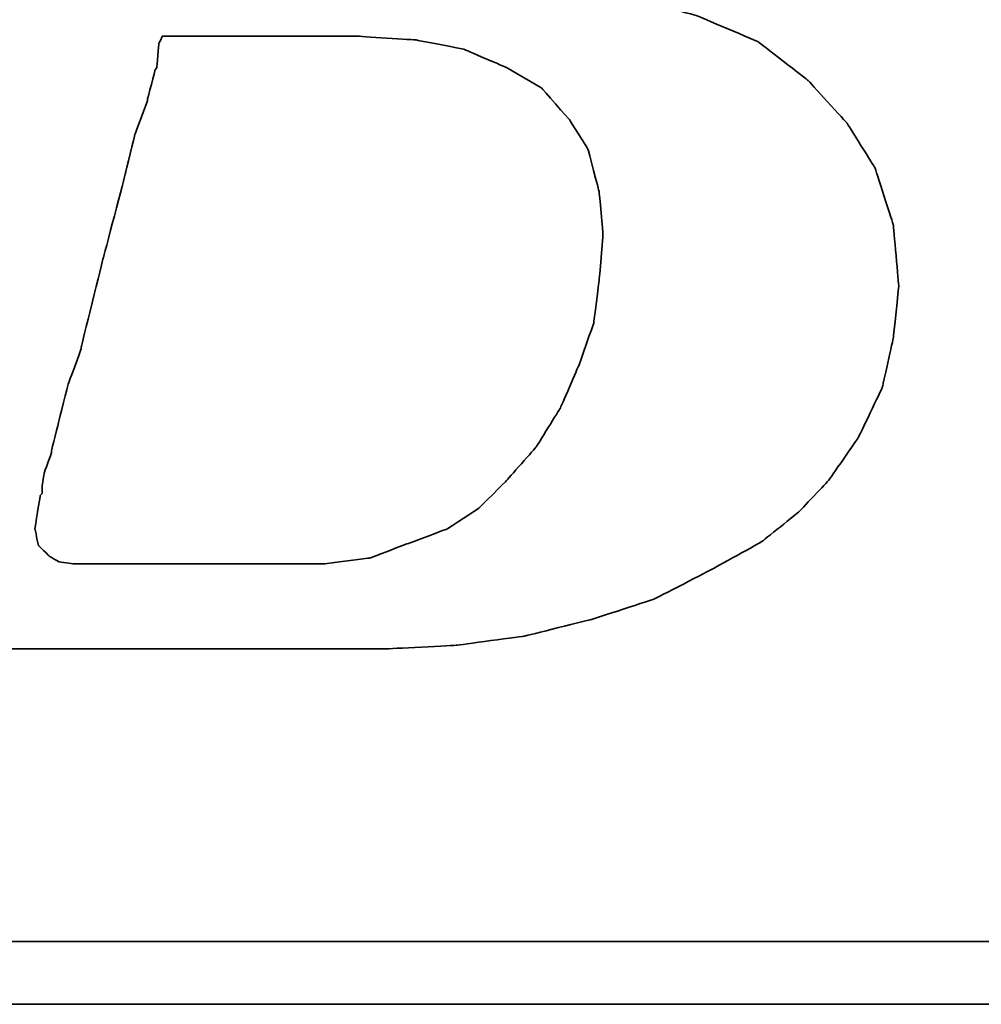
# Model space of a CAD drawing. Header units: millimetres. Extents: x 321 to 573, y 335 to 412.
# Tile 29 of 55: x 505.86 to 507.7, y 358.68 to 360.57. Entities that reach past the tile are written whole.
import ezdxf

# ---------------------------------------------------------------- set-up
doc = ezdxf.new("R2010")
doc.units = ezdxf.units.MM
doc.header["$LTSCALE"] = 0.1
doc.layers.add('DIM', color=4, linetype='CONTINUOUS')
doc.layers.add('layer 1', color=7, linetype='CONTINUOUS')

# ---------------------------------------------------------------- blocks, each defined once
blk = doc.blocks.new('TBI MOTION logo(完整正式版)')
at = {"layer": 'layer 1', "color": 22, "lineweight": 35}
for points, knots in [([(-64.65375, -6.86375), (-64.65375, -6.86375), (-64.84375, -7.29625), (-64.84375, -7.29625), (-64.84375, -7.29625), (-64.84375, -7.29625), (-64.86875, -7.34375), (-64.86875, -7.34375), (-64.86875, -7.34375), (-64.86875, -7.34375), (-64.86875, -7.36875), (-64.86875, -7.36875), (-64.86875, -7.36875), (-64.86875, -7.36875), (-65.15375, -7.65375), (-65.15375, -7.65375), (-65.15375, -7.65375), (-65.15375, -7.65375), (-65.17875, -7.65375), (-65.17875, -7.65375), (-65.17875, -7.65375), (-65.17875, -7.65375), (-65.20375, -7.67875), (-65.20375, -7.67875), (-65.20375, -7.67875), (-65.20375, -7.67875), (-65.58875, -7.87125), (-65.58875, -7.87125), (-65.58875, -7.87125), (-65.58875, -7.87125), (-65.63375, -7.87125), (-65.63375, -7.87125), (-65.63375, -7.87125), (-65.63375, -7.87125), (-65.65875, -7.89375), (-65.65875, -7.89375), (-65.65875, -7.89375), (-65.65875, -7.89375), (-66.09375, -7.94375), (-66.09375, -7.94375), (-66.09375, -7.94375), (-66.09375, -7.94375), (-66.11375, -7.94375), (-66.11375, -7.94375), (-66.11375, -7.94375), (-66.11375, -7.94375), (-66.16375, -7.94375), (-66.16375, -7.94375), (-66.16375, -7.94375), (-66.16375, -7.94375), (-66.30875, -7.94375), (-66.30875, -7.94375), (-66.30875, -7.94375), (-66.30875, -7.94375), (-66.69375, -7.94375), (-66.69375, -7.94375), (-66.69375, -7.94375), (-66.69375, -7.94375), (-67.07375, -7.94375), (-67.07375, -7.94375), (-67.07375, -7.94375), (-67.07375, -7.94375), (-67.12375, -7.94375), (-67.12375, -7.94375), (-67.12375, -7.94375), (-67.12375, -7.94375), (-67.12375, -7.96625), (-67.12375, -7.96625), (-67.12375, -7.96625), (-67.12375, -7.96625), (-67.14875, -7.99125), (-67.14875, -7.99125), (-67.14875, -7.99125), (-67.14875, -7.99125), (-67.24375, -8.34875), (-67.24375, -8.34875), (-67.24375, -8.34875), (-67.24375, -8.34875), (-67.31375, -8.68625), (-67.31375, -8.68625), (-67.31375, -8.68625), (-67.31375, -8.68625), (-67.26875, -8.68625), (-67.26875, -8.68625), (-67.26875, -8.68625), (-67.26875, -8.68625), (-67.07375, -8.68625), (-67.07375, -8.68625), (-67.07375, -8.68625), (-67.07375, -8.68625), (-66.54875, -8.68625), (-66.54875, -8.68625), (-66.54875, -8.68625), (-66.54875, -8.68625), (-65.82625, -8.68625), (-65.82625, -8.68625), (-65.82625, -8.68625), (-65.82625, -8.68625), (-65.01375, -8.68625), (-65.01375, -8.68625), (-65.01375, -8.68625), (-65.01375, -8.68625), (-64.05375, -8.68625), (-64.05375, -8.68625), (-64.05375, -8.68625), (-64.05375, -8.68625), (-62.08375, -8.68625), (-62.08375, -8.68625), (-62.08375, -8.68625), (-62.08375, -8.68625), (-60.06875, -8.68625), (-60.06875, -8.68625), (-60.06875, -8.68625), (-60.06875, -8.68625), (-59.10875, -8.68625), (-59.10875, -8.68625), (-59.10875, -8.68625), (-59.10875, -8.68625), (-58.29375, -8.68625), (-58.29375, -8.68625), (-58.29375, -8.68625), (-58.29375, -8.68625), (-57.57375, -8.68625), (-57.57375, -8.68625), (-57.57375, -8.68625), (-57.57375, -8.68625), (-57.04875, -8.68625), (-57.04875, -8.68625), (-57.04875, -8.68625), (-57.04875, -8.68625), (-56.85375, -8.68625), (-56.85375, -8.68625), (-56.85375, -8.68625), (-56.85375, -8.68625), (-56.70875, -8.68625), (-56.70875, -8.68625), (-56.70875, -8.68625), (-56.70875, -8.68625), (-56.61375, -8.68625), (-56.61375, -8.68625), (-56.61375, -8.68625), (-56.61375, -8.68625), (-56.56875, -8.68625), (-56.56875, -8.68625), (-56.56875, -8.68625), (-56.56875, -8.68625), (-55.65375, -8.63875), (-55.65375, -8.63875), (-55.65375, -8.63875), (-55.65375, -8.63875), (-54.76875, -8.51875), (-54.76875, -8.51875), (-54.76875, -8.51875), (-54.76875, -8.51875), (-53.90375, -8.30375), (-53.90375, -8.30375), (-53.90375, -8.30375), (-53.90375, -8.30375), (-53.08875, -8.03875), (-53.08875, -8.03875), (-53.08875, -8.03875), (-53.08875, -8.03875), (-52.34375, -7.65375), (-52.34375, -7.65375), (-52.34375, -7.65375), (-52.34375, -7.65375), (-51.69875, -7.29625), (-51.69875, -7.29625), (-51.69875, -7.29625), (-51.69875, -7.29625), (-51.21875, -6.91125), (-51.21875, -6.91125), (-51.21875, -6.91125), (-51.21875, -6.91125), (-50.83375, -6.50375), (-50.83375, -6.50375), (-50.83375, -6.50375), (-50.83375, -6.50375), (-50.44875, -5.94875), (-50.44875, -5.94875), (-50.44875, -5.94875), (-50.44875, -5.94875), (-50.13875, -5.30375), (-50.13875, -5.30375), (-50.13875, -5.30375), (-50.13875, -5.30375), (-49.99375, -4.65375), (-49.99375, -4.65375), (-49.99375, -4.65375), (-49.99375, -4.65375), (-49.92375, -3.98375), (-49.92375, -3.98375), (-49.92375, -3.98375), (-49.92375, -3.98375), (-49.99375, -3.19374), (-49.99375, -3.19374), (-49.99375, -3.19374), (-49.99375, -3.19374), (-50.23374, -2.44874), (-50.23374, -2.44874), (-50.23374, -2.44874), (-50.23374, -2.44874), (-50.59375, -1.87374), (-50.59375, -1.87374), (-50.59375, -1.87374), (-50.59375, -1.87374), (-51.09875, -1.31874), (-51.09875, -1.31874), (-51.09875, -1.31874), (-51.09875, -1.31874), (-51.74375, -0.81875), (-51.74375, -0.81875), (-51.74375, -0.81875), (-51.74375, -0.81875), (-52.53875, -0.48125), (-52.53875, -0.48125), (-52.53875, -0.48125), (-52.53875, -0.48125), (-53.47375, -0.21875), (-53.47375, -0.21875), (-53.47375, -0.21875), (-53.47375, -0.21875), (-54.52875, -0.04874), (-54.52875, -0.04874), (-54.52875, -0.04874), (-54.52875, -0.04874), (-55.65375, 0.12125), (-55.65375, 0.12125), (-55.65375, 0.12125), (-55.65375, 0.12125), (-54.50375, 0.28624), (-54.50375, 0.28624), (-54.50375, 0.28624), (-54.50375, 0.28624), (-53.83375, 0.38124), (-53.83375, 0.38124), (-53.83375, 0.38124), (-53.83375, 0.38124), (-53.18375, 0.50125), (-53.18375, 0.50125), (-53.18375, 0.50125), (-53.18375, 0.50125), (-52.55875, 0.66874), (-52.55875, 0.66874), (-52.55875, 0.66874), (-52.55875, 0.66874), (-52.03375, 0.86124), (-52.03375, 0.86124), (-52.03375, 0.86124), (-52.03375, 0.86124), (-51.50374, 1.03124), (-51.50374, 1.03124), (-51.50374, 1.03124), (-51.50374, 1.03124), (-51.09875, 1.27125), (-51.09875, 1.27125), (-51.09875, 1.27125), (-51.09875, 1.27125), (-50.71375, 1.48624), (-50.71375, 1.48624), (-50.71375, 1.48624), (-50.71375, 1.48624), (-50.37625, 1.77625), (-50.37625, 1.77625), (-50.37625, 1.77625), (-50.37625, 1.77625), (-49.82375, 2.37625), (-49.82375, 2.37625), (-49.82375, 2.37625), (-49.82375, 2.37625), (-49.41875, 2.99625), (-49.41875, 2.99625), (-49.41875, 2.99625), (-49.41875, 2.99625), (-49.22375, 3.76625), (-49.22375, 3.76625), (-49.22375, 3.76625), (-49.22375, 3.76625), (-49.15375, 4.50874), (-49.15375, 4.50874), (-49.15375, 4.50874), (-49.15375, 4.50874), (-49.20375, 5.25125), (-49.20375, 5.25125), (-49.20375, 5.25125), (-49.20375, 5.25125), (-49.41875, 5.92625), (-49.41875, 5.92625), (-49.41875, 5.92625), (-49.41875, 5.92625), (-49.77875, 6.47625), (-49.77875, 6.47625), (-49.77875, 6.47625), (-49.77875, 6.47625), (-50.33125, 7.02624), (-50.33125, 7.02624), (-50.33125, 7.02624), (-50.33125, 7.02624), (-51.00125, 7.43625), (-51.00125, 7.43625), (-51.00125, 7.43625), (-51.00125, 7.43625), (-51.79375, 7.72625), (-51.79375, 7.72625), (-51.79375, 7.72625), (-51.79375, 7.72625), (-52.72875, 7.89124), (-52.72875, 7.89124), (-52.72875, 7.89124), (-52.72875, 7.89124), (-53.83375, 7.98625), (-53.83375, 7.98625), (-53.83375, 7.98625), (-53.83375, 7.98625), (-53.92875, 7.98625), (-53.92875, 7.98625), (-53.92875, 7.98625), (-53.92875, 7.98625), (-54.26375, 7.98625), (-54.26375, 7.98625), (-54.26375, 7.98625), (-54.26375, 7.98625), (-54.74375, 7.98625), (-54.74375, 7.98625), (-54.74375, 7.98625), (-54.74375, 7.98625), (-55.36875, 7.98625), (-55.36875, 7.98625), (-55.36875, 7.98625), (-55.36875, 7.98625), (-56.13375, 7.98625), (-56.13375, 7.98625), (-56.13375, 7.98625), (-56.13375, 7.98625), (-56.94875, 7.98625), (-56.94875, 7.98625), (-56.94875, 7.98625), (-56.94875, 7.98625), (-58.77625, 7.98625), (-58.77625, 7.98625), (-58.77625, 7.98625), (-58.77625, 7.98625), (-60.59875, 7.98625), (-60.59875, 7.98625), (-60.59875, 7.98625), (-60.59875, 7.98625), (-61.41375, 7.98625), (-61.41375, 7.98625), (-61.41375, 7.98625), (-61.41375, 7.98625), (-62.17875, 7.98625), (-62.17875, 7.98625), (-62.17875, 7.98625), (-62.17875, 7.98625), (-62.80375, 7.98625), (-62.80375, 7.98625), (-62.80375, 7.98625), (-62.80375, 7.98625), (-63.30625, 7.98625), (-63.30625, 7.98625), (-63.30625, 7.98625), (-63.30625, 7.98625), (-63.57375, 7.98625), (-63.57375, 7.98625), (-63.57375, 7.98625), (-63.57375, 7.98625), (-63.57375, 7.96375), (-63.57375, 7.96375), (-63.57375, 7.96375), (-63.57375, 7.96375), (-63.59875, 7.94125), (-63.59875, 7.94125), (-63.59875, 7.94125), (-63.59875, 7.94125), (-63.69375, 7.55625), (-63.69375, 7.55625), (-63.69375, 7.55625), (-63.69375, 7.55625), (-63.76375, 7.24624), (-63.76375, 7.24624), (-63.76375, 7.24624), (-63.76375, 7.24624), (-63.23875, 7.24624), (-63.23875, 7.24624), (-63.23875, 7.24624), (-63.23875, 7.24624), (-62.75875, 7.24624), (-62.75875, 7.24624), (-62.75875, 7.24624), (-62.75875, 7.24624), (-62.61125, 7.24624), (-62.61125, 7.24624), (-62.61125, 7.24624), (-62.61125, 7.24624), (-62.56625, 7.24624), (-62.56625, 7.24624), (-62.56625, 7.24624), (-62.56625, 7.24624), (-62.22875, 7.24624), (-62.22875, 7.24624), (-62.22875, 7.24624), (-62.22875, 7.24624), (-62.20375, 7.24624), (-62.20375, 7.24624), (-62.20375, 7.24624), (-62.20375, 7.24624), (-62.17875, 7.21875), (-62.17875, 7.21875), (-62.17875, 7.21875), (-62.17875, 7.21875), (-61.96375, 7.17125), (-61.96375, 7.17125), (-61.96375, 7.17125), (-61.96375, 7.17125), (-61.72375, 7.12624), (-61.72375, 7.12624), (-61.72375, 7.12624), (-61.72375, 7.12624), (-61.70375, 7.12624), (-61.70375, 7.12624), (-61.70375, 7.12624), (-61.70375, 7.12624), (-61.55875, 7.07624), (-61.55875, 7.07624), (-61.55875, 7.07624), (-61.55875, 7.07624), (-61.50875, 7.07624), (-61.50875, 7.07624), (-61.50875, 7.07624), (-61.50875, 7.07624), (-61.48375, 7.02624), (-61.48375, 7.02624), (-61.48375, 7.02624), (-61.48375, 7.02624), (-61.31875, 6.83375), (-61.31875, 6.83375), (-61.31875, 6.83375), (-61.31875, 6.83375), (-61.29375, 6.81125), (-61.29375, 6.81125), (-61.29375, 6.81125), (-61.29375, 6.81125), (-61.29375, 6.78625), (-61.29375, 6.78625), (-61.29375, 6.78625), (-61.29375, 6.78625), (-61.19875, 6.50124), (-61.19875, 6.50124), (-61.19875, 6.50124), (-61.19875, 6.50124), (-61.17375, 6.45124), (-61.17375, 6.45124), (-61.17375, 6.45124), (-61.17375, 6.45124), (-61.19875, 6.40625), (-61.19875, 6.40625), (-61.19875, 6.40625), (-61.19875, 6.40625), (-61.26875, 5.99624), (-61.26875, 5.99624), (-61.26875, 5.99624), (-61.26875, 5.99624), (-61.26875, 5.85125), (-61.26875, 5.85125), (-61.26875, 5.85125), (-61.26875, 5.85125), (-61.26875, 5.82625), (-61.26875, 5.82625), (-61.26875, 5.82625), (-61.26875, 5.82625), (-61.29375, 5.80625), (-61.29375, 5.80625), (-61.29375, 5.80625), (-61.29375, 5.80625), (-61.34125, 5.66125), (-61.34125, 5.66125), (-61.34125, 5.66125), (-61.34125, 5.66125), (-61.41375, 5.44625), (-61.41375, 5.44625), (-61.41375, 5.44625), (-61.41375, 5.44625), (-61.48375, 5.15625), (-61.48375, 5.15625), (-61.48375, 5.15625), (-61.48375, 5.15625), (-61.58375, 4.82124), (-61.58375, 4.82124), (-61.58375, 4.82124), (-61.58375, 4.82124), (-61.79875, 4.00375), (-61.79875, 4.00375), (-61.79875, 4.00375), (-61.79875, 4.00375), (-62.05875, 2.99625), (-62.05875, 2.99625), (-62.05875, 2.99625), (-62.05875, 2.99625), (-62.34875, 1.91625), (-62.34875, 1.91625), (-62.34875, 1.91625), (-62.34875, 1.91625), (-62.97375, -0.41124), (-62.97375, -0.41124), (-62.97375, -0.41124), (-62.97375, -0.41124), (-63.59875, -2.75875), (-63.59875, -2.75875), (-63.59875, -2.75875), (-63.59875, -2.75875), (-63.88375, -3.86374), (-63.88375, -3.86374), (-63.88375, -3.86374), (-63.88375, -3.86374), (-64.14875, -4.82374), (-64.14875, -4.82374), (-64.14875, -4.82374), (-64.14875, -4.82374), (-64.36375, -5.64125), (-64.36375, -5.64125), (-64.36375, -5.64125), (-64.36375, -5.64125), (-64.43625, -5.97625), (-64.43625, -5.97625), (-64.43625, -5.97625), (-64.43625, -5.97625), (-64.50875, -6.28625), (-64.50875, -6.28625), (-64.50875, -6.28625), (-64.50875, -6.28625), (-64.50875, -6.30875), (-64.50875, -6.30875), (-64.50875, -6.30875), (-64.50875, -6.30875), (-64.57875, -6.50375), (-64.57875, -6.50375), (-64.57875, -6.50375), (-64.57875, -6.50375), (-64.62875, -6.69625), (-64.62875, -6.69625), (-64.62875, -6.69625), (-64.62875, -6.69625), (-64.62875, -6.76875), (-64.62875, -6.76875), (-64.62875, -6.76875), (-64.62875, -6.76875), (-64.62875, -6.81375), (-64.62875, -6.81375), (-64.62875, -6.81375), (-64.62875, -6.81375), (-64.62875, -6.83875), (-64.62875, -6.83875), (-64.62875, -6.83875), (-64.62875, -6.83875), (-64.65375, -6.86375), (-64.65375, -6.86375)], [0, 0, 0, 0, 0.00719424, 0.00719424, 0.00719424, 0.00719425, 0.01438849, 0.01438849, 0.01438849, 0.0143885, 0.02158273, 0.02158273, 0.02158273, 0.02158274, 0.02877698, 0.02877698, 0.02877698, 0.02877699, 0.03597122, 0.03597122, 0.03597122, 0.03597123, 0.04316547, 0.04316547, 0.04316547, 0.04316548, 0.05035971, 0.05035971, 0.05035971, 0.05035972, 0.05755396, 0.05755396, 0.05755396, 0.05755397, 0.0647482, 0.0647482, 0.0647482, 0.06474821, 0.07194245, 0.07194245, 0.07194245, 0.07194246, 0.07913669, 0.07913669, 0.07913669, 0.0791367, 0.08633094, 0.08633094, 0.08633094, 0.08633095, 0.09352518, 0.09352518, 0.09352518, 0.09352519, 0.10071942, 0.10071942, 0.10071942, 0.10071943, 0.10791367, 0.10791367, 0.10791367, 0.10791368, 0.11510791, 0.11510791, 0.11510791, 0.11510792, 0.12230216, 0.12230216, 0.12230216, 0.12230217, 0.1294964, 0.1294964, 0.1294964, 0.12949641, 0.13669065, 0.13669065, 0.13669065, 0.13669066, 0.14388489, 0.14388489, 0.14388489, 0.1438849, 0.15107914, 0.15107914, 0.15107914, 0.15107915, 0.15827338, 0.15827338, 0.15827338, 0.15827339, 0.16546763, 0.16546763, 0.16546763, 0.16546764, 0.17266187, 0.17266187, 0.17266187, 0.17266188, 0.17985612, 0.17985612, 0.17985612, 0.17985613, 0.18705036, 0.18705036, 0.18705036, 0.18705037, 0.1942446, 0.1942446, 0.1942446, 0.19424461, 0.20143885, 0.20143885, 0.20143885, 0.20143886, 0.20863309, 0.20863309, 0.20863309, 0.2086331, 0.21582734, 0.21582734, 0.21582734, 0.21582735, 0.22302158, 0.22302158, 0.22302158, 0.22302159, 0.23021583, 0.23021583, 0.23021583, 0.23021584, 0.23741007, 0.23741007, 0.23741007, 0.23741008, 0.24460432, 0.24460432, 0.24460432, 0.24460433, 0.25179856, 0.25179856, 0.25179856, 0.25179857, 0.25899281, 0.25899281, 0.25899281, 0.25899282, 0.26618705, 0.26618705, 0.26618705, 0.26618706, 0.27338129, 0.27338129, 0.27338129, 0.2733813, 0.28057554, 0.28057554, 0.28057554, 0.28057555, 0.28776978, 0.28776978, 0.28776978, 0.28776979, 0.29496403, 0.29496403, 0.29496403, 0.29496404, 0.30215827, 0.30215827, 0.30215827, 0.30215828, 0.30935252, 0.30935252, 0.30935252, 0.30935253, 0.31654676, 0.31654676, 0.31654676, 0.31654677, 0.32374101, 0.32374101, 0.32374101, 0.32374102, 0.33093525, 0.33093525, 0.33093525, 0.33093526, 0.3381295, 0.3381295, 0.3381295, 0.33812951, 0.34532374, 0.34532374, 0.34532374, 0.34532375, 0.35251799, 0.35251799, 0.35251799, 0.352518, 0.35971223, 0.35971223, 0.35971223, 0.35971224, 0.36690647, 0.36690647, 0.36690647, 0.36690648, 0.37410072, 0.37410072, 0.37410072, 0.37410073, 0.38129496, 0.38129496, 0.38129496, 0.38129497, 0.38848921, 0.38848921, 0.38848921, 0.38848922, 0.39568345, 0.39568345, 0.39568345, 0.39568346, 0.4028777, 0.4028777, 0.4028777, 0.40287771, 0.41007194, 0.41007194, 0.41007194, 0.41007195, 0.41726619, 0.41726619, 0.41726619, 0.4172662, 0.42446043, 0.42446043, 0.42446043, 0.42446044, 0.43165468, 0.43165468, 0.43165468, 0.43165469, 0.43884892, 0.43884892, 0.43884892, 0.43884893, 0.44604317, 0.44604317, 0.44604317, 0.44604318, 0.45323741, 0.45323741, 0.45323741, 0.45323742, 0.46043165, 0.46043165, 0.46043165, 0.46043166, 0.4676259, 0.4676259, 0.4676259, 0.46762591, 0.47482014, 0.47482014, 0.47482014, 0.47482015, 0.48201439, 0.48201439, 0.48201439, 0.4820144, 0.48920863, 0.48920863, 0.48920863, 0.48920864, 0.49640288, 0.49640288, 0.49640288, 0.49640289, 0.50359712, 0.50359712, 0.50359712, 0.50359713, 0.51079137, 0.51079137, 0.51079137, 0.51079138, 0.51798561, 0.51798561, 0.51798561, 0.51798562, 0.52517986, 0.52517986, 0.52517986, 0.52517987, 0.5323741, 0.5323741, 0.5323741, 0.53237411, 0.53956835, 0.53956835, 0.53956835, 0.53956836, 0.54676259, 0.54676259, 0.54676259, 0.5467626, 0.55395683, 0.55395683, 0.55395683, 0.55395684, 0.56115108, 0.56115108, 0.56115108, 0.56115109, 0.56834532, 0.56834532, 0.56834532, 0.56834533, 0.57553957, 0.57553957, 0.57553957, 0.57553958, 0.58273381, 0.58273381, 0.58273381, 0.58273382, 0.58992806, 0.58992806, 0.58992806, 0.58992807, 0.5971223, 0.5971223, 0.5971223, 0.59712231, 0.60431655, 0.60431655, 0.60431655, 0.60431656, 0.61151079, 0.61151079, 0.61151079, 0.6115108, 0.61870504, 0.61870504, 0.61870504, 0.61870505, 0.62589928, 0.62589928, 0.62589928, 0.62589929, 0.63309353, 0.63309353, 0.63309353, 0.63309354, 0.64028777, 0.64028777, 0.64028777, 0.64028778, 0.64748201, 0.64748201, 0.64748201, 0.64748202, 0.65467626, 0.65467626, 0.65467626, 0.65467627, 0.6618705, 0.6618705, 0.6618705, 0.66187051, 0.66906475, 0.66906475, 0.66906475, 0.66906476, 0.67625899, 0.67625899, 0.67625899, 0.676259, 0.68345324, 0.68345324, 0.68345324, 0.68345325, 0.69064748, 0.69064748, 0.69064748, 0.69064749, 0.69784173, 0.69784173, 0.69784173, 0.69784174, 0.70503597, 0.70503597, 0.70503597, 0.70503598, 0.71223022, 0.71223022, 0.71223022, 0.71223023, 0.71942446, 0.71942446, 0.71942446, 0.71942447, 0.72661871, 0.72661871, 0.72661871, 0.72661872, 0.73381295, 0.73381295, 0.73381295, 0.73381296, 0.74100719, 0.74100719, 0.74100719, 0.7410072, 0.74820144, 0.74820144, 0.74820144, 0.74820145, 0.75539568, 0.75539568, 0.75539568, 0.75539569, 0.76258993, 0.76258993, 0.76258993, 0.76258994, 0.76978417, 0.76978417, 0.76978417, 0.76978418, 0.77697842, 0.77697842, 0.77697842, 0.77697843, 0.78417266, 0.78417266, 0.78417266, 0.78417267, 0.79136691, 0.79136691, 0.79136691, 0.79136692, 0.79856115, 0.79856115, 0.79856115, 0.79856116, 0.8057554, 0.8057554, 0.8057554, 0.80575541, 0.81294964, 0.81294964, 0.81294964, 0.81294965, 0.82014388, 0.82014388, 0.82014388, 0.82014389, 0.82733813, 0.82733813, 0.82733813, 0.82733814, 0.83453237, 0.83453237, 0.83453237, 0.83453238, 0.84172662, 0.84172662, 0.84172662, 0.84172663, 0.84892086, 0.84892086, 0.84892086, 0.84892087, 0.85611511, 0.85611511, 0.85611511, 0.85611512, 0.86330935, 0.86330935, 0.86330935, 0.86330936, 0.8705036, 0.8705036, 0.8705036, 0.87050361, 0.87769784, 0.87769784, 0.87769784, 0.87769785, 0.88489209, 0.88489209, 0.88489209, 0.8848921, 0.89208633, 0.89208633, 0.89208633, 0.89208634, 0.89928058, 0.89928058, 0.89928058, 0.89928059, 0.90647482, 0.90647482, 0.90647482, 0.90647483, 0.91366906, 0.91366906, 0.91366906, 0.91366907, 0.92086331, 0.92086331, 0.92086331, 0.92086332, 0.92805755, 0.92805755, 0.92805755, 0.92805756, 0.9352518, 0.9352518, 0.9352518, 0.93525181, 0.94244604, 0.94244604, 0.94244604, 0.94244605, 0.94964029, 0.94964029, 0.94964029, 0.9496403, 0.95683453, 0.95683453, 0.95683453, 0.95683454, 0.96402878, 0.96402878, 0.96402878, 0.96402879, 0.97122302, 0.97122302, 0.97122302, 0.97122303, 0.97841727, 0.97841727, 0.97841727, 0.97841728, 0.98561151, 0.98561151, 0.98561151, 0.98561152, 0.99280576, 0.99280576, 0.99280576, 0.99280577, 1, 1, 1, 1]), ([(-61.03125, -6.57375), (-61.03125, -6.57375), (-61.03125, -6.67125), (-61.03125, -6.67125), (-61.03125, -6.67125), (-61.03125, -6.67125), (-61.05375, -6.69625), (-61.05375, -6.69625), (-61.05375, -6.69625), (-61.05375, -6.69625), (-61.12375, -7.12875), (-61.12375, -7.12875), (-61.12375, -7.12875), (-61.12375, -7.12875), (-61.07875, -7.34375), (-61.07875, -7.34375), (-61.07875, -7.34375), (-61.07875, -7.34375), (-60.93375, -7.48875), (-60.93375, -7.48875), (-60.93375, -7.48875), (-60.93375, -7.48875), (-60.81375, -7.55625), (-60.81375, -7.55625), (-60.81375, -7.55625), (-60.81375, -7.55625), (-60.62375, -7.58375), (-60.62375, -7.58375), (-60.62375, -7.58375), (-60.62375, -7.58375), (-60.30875, -7.58375), (-60.30875, -7.58375), (-60.30875, -7.58375), (-60.30875, -7.58375), (-59.97375, -7.58375), (-59.97375, -7.58375), (-59.97375, -7.58375), (-59.97375, -7.58375), (-59.87875, -7.58375), (-59.87875, -7.58375), (-59.87875, -7.58375), (-59.87875, -7.58375), (-59.63625, -7.58375), (-59.63625, -7.58375), (-59.63625, -7.58375), (-59.63625, -7.58375), (-58.96875, -7.58375), (-58.96875, -7.58375), (-58.96875, -7.58375), (-58.96875, -7.58375), (-58.29375, -7.58375), (-58.29375, -7.58375), (-58.29375, -7.58375), (-58.29375, -7.58375), (-58.05375, -7.58375), (-58.05375, -7.58375), (-58.05375, -7.58375), (-58.05375, -7.58375), (-57.98375, -7.58375), (-57.98375, -7.58375), (-57.98375, -7.58375), (-57.98375, -7.58375), (-57.35875, -7.58375), (-57.35875, -7.58375), (-57.35875, -7.58375), (-57.35875, -7.58375), (-56.78375, -7.50875), (-56.78375, -7.50875), (-56.78375, -7.50875), (-56.78375, -7.50875), (-56.27875, -7.31875), (-56.27875, -7.31875), (-56.27875, -7.31875), (-56.27875, -7.31875), (-55.77375, -7.12875), (-55.77375, -7.12875), (-55.77375, -7.12875), (-55.77375, -7.12875), (-55.36875, -6.86375), (-55.36875, -6.86375), (-55.36875, -6.86375), (-55.36875, -6.86375), (-55.00875, -6.50375), (-55.00875, -6.50375), (-55.00875, -6.50375), (-55.00875, -6.50375), (-54.62375, -6.06875), (-54.62375, -6.06875), (-54.62375, -6.06875), (-54.62375, -6.06875), (-54.31375, -5.56875), (-54.31375, -5.56875), (-54.31375, -5.56875), (-54.31375, -5.56875), (-54.07375, -5.01625), (-54.07375, -5.01625), (-54.07375, -5.01625), (-54.07375, -5.01625), (-53.87875, -4.46374), (-53.87875, -4.46374), (-53.87875, -4.46374), (-53.87875, -4.46374), (-53.80875, -3.91375), (-53.80875, -3.91375), (-53.80875, -3.91375), (-53.80875, -3.91375), (-53.75875, -3.31375), (-53.75875, -3.31375), (-53.75875, -3.31375), (-53.75875, -3.31375), (-53.80875, -2.75875), (-53.80875, -2.75875), (-53.80875, -2.75875), (-53.80875, -2.75875), (-53.95375, -2.20875), (-53.95375, -2.20875), (-53.95375, -2.20875), (-53.95375, -2.20875), (-54.19375, -1.82625), (-54.19375, -1.82625), (-54.19375, -1.82625), (-54.19375, -1.82625), (-54.55375, -1.41875), (-54.55375, -1.41875), (-54.55375, -1.41875), (-54.55375, -1.41875), (-55.00875, -1.15125), (-55.00875, -1.15125), (-55.00875, -1.15125), (-55.00875, -1.15125), (-55.56125, -0.91375), (-55.56125, -0.91375), (-55.56125, -0.91375), (-55.56125, -0.91375), (-56.18125, -0.79375), (-56.18125, -0.79375), (-56.18125, -0.79375), (-56.18125, -0.79375), (-56.94875, -0.74374), (-56.94875, -0.74374), (-56.94875, -0.74374), (-56.94875, -0.74374), (-56.99875, -0.74374), (-56.99875, -0.74374), (-56.99875, -0.74374), (-56.99875, -0.74374), (-57.09375, -0.74374), (-57.09375, -0.74374), (-57.09375, -0.74374), (-57.09375, -0.74374), (-57.38375, -0.74374), (-57.38375, -0.74374), (-57.38375, -0.74374), (-57.38375, -0.74374), (-57.76875, -0.74374), (-57.76875, -0.74374), (-57.76875, -0.74374), (-57.76875, -0.74374), (-58.24625, -0.74374), (-58.24625, -0.74374), (-58.24625, -0.74374), (-58.24625, -0.74374), (-58.72875, -0.74374), (-58.72875, -0.74374), (-58.72875, -0.74374), (-58.72875, -0.74374), (-59.20875, -0.74374), (-59.20875, -0.74374), (-59.20875, -0.74374), (-59.20875, -0.74374), (-59.46875, -0.74374), (-59.46875, -0.74374), (-59.46875, -0.74374), (-59.46875, -0.74374), (-59.51625, -0.83875), (-59.51625, -0.83875), (-59.51625, -0.83875), (-59.51625, -0.83875), (-59.54375, -1.15125), (-59.54375, -1.15125), (-59.54375, -1.15125), (-59.54375, -1.15125), (-59.56375, -1.17874), (-59.56375, -1.17874), (-59.56375, -1.17874), (-59.56375, -1.17874), (-59.66375, -1.55875), (-59.66375, -1.55875), (-59.66375, -1.55875), (-59.66375, -1.55875), (-59.66375, -1.58375), (-59.66375, -1.58375), (-59.66375, -1.58375), (-59.66375, -1.58375), (-59.82875, -2.01874), (-59.82875, -2.01874), (-59.82875, -2.01874), (-59.82875, -2.01874), (-59.94875, -2.52125), (-59.94875, -2.52125), (-59.94875, -2.52125), (-59.94875, -2.52125), (-60.23875, -3.62375), (-60.23875, -3.62375), (-60.23875, -3.62375), (-60.23875, -3.62375), (-60.52375, -4.77624), (-60.52375, -4.77624), (-60.52375, -4.77624), (-60.52375, -4.77624), (-60.52375, -4.79874), (-60.52375, -4.79874), (-60.52375, -4.79874), (-60.52375, -4.79874), (-60.69125, -5.25375), (-60.69125, -5.25375), (-60.69125, -5.25375), (-60.69125, -5.25375), (-60.81375, -5.73625), (-60.81375, -5.73625), (-60.81375, -5.73625), (-60.81375, -5.73625), (-60.90875, -6.11875), (-60.90875, -6.11875), (-60.90875, -6.11875), (-60.90875, -6.11875), (-60.90875, -6.14375), (-60.90875, -6.14375), (-60.90875, -6.14375), (-60.90875, -6.14375), (-61.00375, -6.40875), (-61.00375, -6.40875), (-61.00375, -6.40875), (-61.00375, -6.40875), (-61.03125, -6.57375), (-61.03125, -6.57375)], [0, 0, 0, 0, 0.01694915, 0.01694915, 0.01694915, 0.01694916, 0.03389831, 0.03389831, 0.03389831, 0.03389832, 0.05084746, 0.05084746, 0.05084746, 0.05084747, 0.06779661, 0.06779661, 0.06779661, 0.06779662, 0.08474576, 0.08474576, 0.08474576, 0.08474577, 0.10169492, 0.10169492, 0.10169492, 0.10169493, 0.11864407, 0.11864407, 0.11864407, 0.11864408, 0.13559322, 0.13559322, 0.13559322, 0.13559323, 0.15254237, 0.15254237, 0.15254237, 0.15254238, 0.16949153, 0.16949153, 0.16949153, 0.16949154, 0.18644068, 0.18644068, 0.18644068, 0.18644069, 0.20338983, 0.20338983, 0.20338983, 0.20338984, 0.22033898, 0.22033898, 0.22033898, 0.22033899, 0.23728814, 0.23728814, 0.23728814, 0.23728815, 0.25423729, 0.25423729, 0.25423729, 0.2542373, 0.27118644, 0.27118644, 0.27118644, 0.27118645, 0.28813559, 0.28813559, 0.28813559, 0.2881356, 0.30508475, 0.30508475, 0.30508475, 0.30508476, 0.3220339, 0.3220339, 0.3220339, 0.32203391, 0.33898305, 0.33898305, 0.33898305, 0.33898306, 0.3559322, 0.3559322, 0.3559322, 0.35593221, 0.37288136, 0.37288136, 0.37288136, 0.37288137, 0.38983051, 0.38983051, 0.38983051, 0.38983052, 0.40677966, 0.40677966, 0.40677966, 0.40677967, 0.42372881, 0.42372881, 0.42372881, 0.42372882, 0.44067797, 0.44067797, 0.44067797, 0.44067798, 0.45762712, 0.45762712, 0.45762712, 0.45762713, 0.47457627, 0.47457627, 0.47457627, 0.47457628, 0.49152542, 0.49152542, 0.49152542, 0.49152543, 0.50847458, 0.50847458, 0.50847458, 0.50847459, 0.52542373, 0.52542373, 0.52542373, 0.52542374, 0.54237288, 0.54237288, 0.54237288, 0.54237289, 0.55932203, 0.55932203, 0.55932203, 0.55932204, 0.57627119, 0.57627119, 0.57627119, 0.5762712, 0.59322034, 0.59322034, 0.59322034, 0.59322035, 0.61016949, 0.61016949, 0.61016949, 0.6101695, 0.62711864, 0.62711864, 0.62711864, 0.62711865, 0.6440678, 0.6440678, 0.6440678, 0.64406781, 0.66101695, 0.66101695, 0.66101695, 0.66101696, 0.6779661, 0.6779661, 0.6779661, 0.67796611, 0.69491525, 0.69491525, 0.69491525, 0.69491526, 0.71186441, 0.71186441, 0.71186441, 0.71186442, 0.72881356, 0.72881356, 0.72881356, 0.72881357, 0.74576271, 0.74576271, 0.74576271, 0.74576272, 0.76271186, 0.76271186, 0.76271186, 0.76271187, 0.77966102, 0.77966102, 0.77966102, 0.77966103, 0.79661017, 0.79661017, 0.79661017, 0.79661018, 0.81355932, 0.81355932, 0.81355932, 0.81355933, 0.83050847, 0.83050847, 0.83050847, 0.83050848, 0.84745763, 0.84745763, 0.84745763, 0.84745764, 0.86440678, 0.86440678, 0.86440678, 0.86440679, 0.88135593, 0.88135593, 0.88135593, 0.88135594, 0.89830508, 0.89830508, 0.89830508, 0.89830509, 0.91525424, 0.91525424, 0.91525424, 0.91525425, 0.93220339, 0.93220339, 0.93220339, 0.9322034, 0.94915254, 0.94915254, 0.94915254, 0.94915255, 0.96610169, 0.96610169, 0.96610169, 0.9661017, 0.98305085, 0.98305085, 0.98305085, 0.98305086, 1, 1, 1, 1]), ([(75.90875, -9.47875), (75.90875, -9.47875), (75.90875, -12.28625), (75.90875, -12.28625), (75.90875, -12.28625), (75.90875, -12.28625), (75.90875, -12.47875), (75.90875, -12.47875), (75.90875, -12.47875), (75.90875, -12.47875), (75.71625, -12.47875), (75.71625, -12.47875), (75.71625, -12.47875), (75.71625, -12.47875), (-88.32875, -12.47875), (-88.32875, -12.47875), (-88.32875, -12.47875), (-88.32875, -12.47875), (-88.32875, -13.29375), (-88.32875, -13.29375), (-88.32875, -13.29375), (-88.32875, -13.29375), (82.89125, -13.29375), (82.89125, -13.29375), (82.89125, -13.29375), (82.89125, -13.29375), (75.90875, -9.47875), (75.90875, -9.47875)], [0, 0, 0, 0, 0.14285714, 0.14285714, 0.14285714, 0.14285715, 0.28571429, 0.28571429, 0.28571429, 0.2857143, 0.42857143, 0.42857143, 0.42857143, 0.42857144, 0.57142857, 0.57142857, 0.57142857, 0.57142858, 0.71428571, 0.71428571, 0.71428571, 0.71428572, 0.85714286, 0.85714286, 0.85714286, 0.85714287, 1, 1, 1, 1])]:
    blk.add_open_spline(points, degree=3, knots=knots, dxfattribs=at)

msp = doc.modelspace()

# ---------------------------------------------------------------- block references
at = {"layer": 'DIM', "color": 0, "xscale": 0.148203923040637, "yscale": 0.148203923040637, "zscale": 0.148203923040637}
msp.add_blockref('TBI MOTION logo(完整正式版)', (514.9451, 360.6524), dxfattribs=at)

doc.saveas('drawing.dxf')
